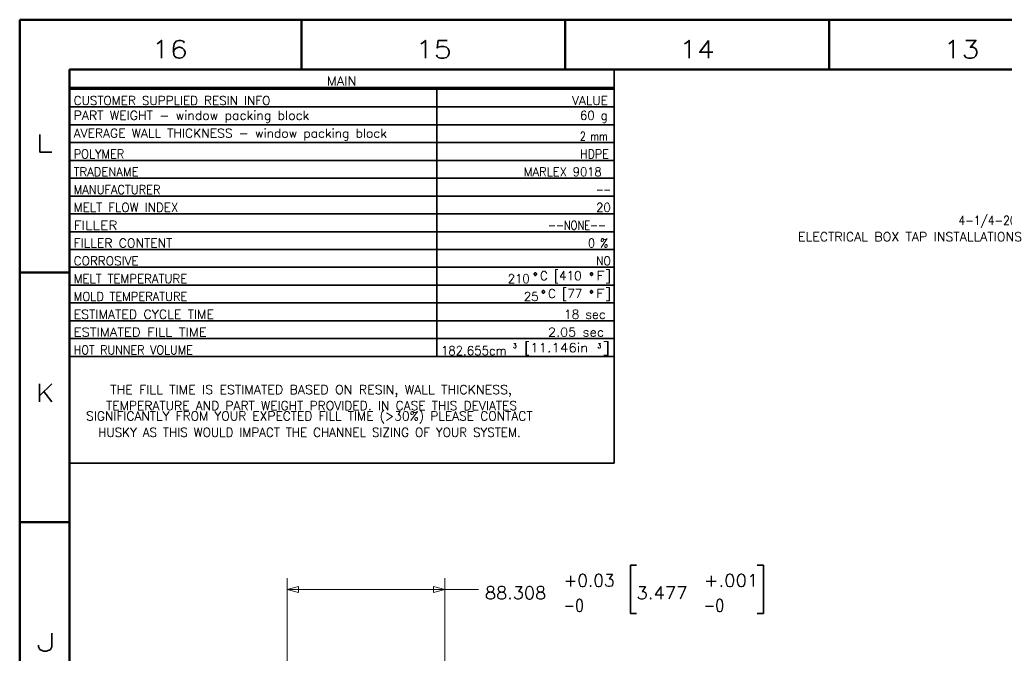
# Model space of a CAD drawing. Header units: millimetres. Extents: x 0 to 1189, y 0 to 841.
# Tile 6 of 28: x 0 to 276, y 663 to 841. Entities that reach past the tile are written whole.
import ezdxf

# ---------------------------------------------------------------- set-up
doc = ezdxf.new("R2010")
doc.units = ezdxf.units.MM
doc.layers.add('1', color=7, linetype='Continuous')
doc.styles.add('pwfont', font='simplex.shx')

msp = doc.modelspace()

# ---------------------------------------------------------------- linework, layer by layer
at = {"layer": '1', "color": 7, "linetype": 'Continuous', "lineweight": 50}
for p, q in [((0, 0), (0, 841.000061)), ((0, 841.000061), (1189, 841.000061)), ((79, 827.0000610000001), (79, 841.000061)), ((153.000015, 827.0000610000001), (153.000015, 841.000061)), ((227, 827.0000610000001), (227, 841.000061)), ((14, 14), (14, 827.0000610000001)), ((14, 827.0000610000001), (1175.000122, 827.0000610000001)), ((0, 770.0000610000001), (14, 770.0000610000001)), ((0, 700.0000610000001), (14, 700.0000610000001))]:
    msp.add_line(p, q, dxfattribs=at)
at = {"layer": '1', "color": 3, "linetype": 'Continuous', "lineweight": 35}
for p, q in [((14, 827.0000610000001), (116.999794, 827.0000610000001)), ((14, 827.0000610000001), (14, 822)), ((116.999794, 827.0000610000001), (166.74971, 827.0000610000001)), ((166.74971, 827.0000610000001), (166.74971, 822)), ((14, 822), (116.999794, 822)), ((14, 822), (14, 821.5)), ((14, 821.5), (116.999794, 821.5)), ((14, 821.5), (14, 816.5000610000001)), ((116.999794, 822), (166.74971, 822)), ((116.999794, 821.5), (116.999794, 816.5000610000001)), ((116.999794, 821.5), (166.74971, 821.5)), ((166.74971, 822), (166.74971, 821.5)), ((166.74971, 821.5), (166.74971, 816.5000610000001)), ((14, 816.5000610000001), (116.999794, 816.5000610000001)), ((14, 816.5000610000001), (14, 811.5)), ((116.999794, 816.5000610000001), (116.999794, 811.5)), ((116.999794, 816.5000610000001), (166.74971, 816.5000610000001)), ((166.74971, 816.5000610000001), (166.74971, 811.5)), ((14, 811.5), (116.999794, 811.5)), ((14, 811.5), (14, 806.5000610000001)), ((116.999794, 811.5), (116.999794, 806.5000610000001)), ((116.999794, 811.5), (166.74971, 811.5)), ((166.74971, 811.5), (166.74971, 806.5000610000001)), ((14, 806.5000610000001), (116.999794, 806.5000610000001)), ((14, 806.5000610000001), (14, 801.5)), ((116.999794, 806.5000610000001), (116.999794, 801.5)), ((116.999794, 806.5000610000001), (166.74971, 806.5000610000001)), ((166.74971, 806.5000610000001), (166.74971, 801.5)), ((14, 801.5), (116.999794, 801.5)), ((14, 801.5), (14, 796.5000610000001)), ((116.999794, 801.5), (116.999794, 796.5000610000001)), ((116.999794, 801.5), (166.74971, 801.5)), ((166.74971, 801.5), (166.74971, 796.5000610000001)), ((14, 796.5000610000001), (116.999794, 796.5000610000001)), ((14, 796.5000610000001), (14, 791.5)), ((116.999794, 796.5000610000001), (116.999794, 791.5)), ((116.999794, 796.5000610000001), (166.74971, 796.5000610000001)), ((166.74971, 796.5000610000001), (166.74971, 791.5)), ((14, 791.5), (116.999794, 791.5)), ((14, 791.5), (14, 786.5)), ((116.999794, 791.5), (116.999794, 786.5)), ((116.999794, 791.5), (166.74971, 791.5)), ((166.74971, 791.5), (166.74971, 786.5)), ((14, 786.5), (116.999794, 786.5)), ((14, 786.5), (14, 781.5000610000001)), ((116.999794, 786.5), (116.999794, 781.5000610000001)), ((116.999794, 786.5), (166.74971, 786.5)), ((166.74971, 786.5), (166.74971, 781.5000610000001)), ((14, 781.5000610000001), (116.999794, 781.5000610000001)), ((14, 781.5000610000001), (14, 776.5)), ((116.999794, 781.5000610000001), (116.999794, 776.5)), ((116.999794, 781.5000610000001), (166.74971, 781.5000610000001)), ((166.74971, 781.5000610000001), (166.74971, 776.5)), ((14, 776.5), (116.999794, 776.5)), ((14, 776.5), (14, 771.5000610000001)), ((116.999794, 776.5), (116.999794, 771.5000610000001)), ((116.999794, 776.5), (166.74971, 776.5)), ((166.74971, 776.5), (166.74971, 771.5000610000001)), ((14, 771.5000610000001), (116.999794, 771.5000610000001)), ((14, 771.5000610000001), (14, 766.5)), ((116.999794, 771.5000610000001), (116.999794, 766.5)), ((116.999794, 771.5000610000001), (166.74971, 771.5000610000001)), ((166.74971, 771.5000610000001), (166.74971, 766.5)), ((14, 766.5), (116.999794, 766.5)), ((14, 766.5), (14, 761.5000610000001)), ((116.999794, 766.5), (116.999794, 761.5000610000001)), ((116.999794, 766.5), (166.74971, 766.5)), ((166.74971, 766.5), (166.74971, 761.5000610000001)), ((14, 761.5000610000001), (116.999794, 761.5000610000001)), ((14, 761.5000610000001), (14, 756.5)), ((116.999794, 761.5000610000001), (116.999794, 756.5)), ((116.999794, 761.5000610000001), (166.74971, 761.5000610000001)), ((166.74971, 761.5000610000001), (166.74971, 756.5)), ((14, 756.5), (116.999794, 756.5)), ((14, 756.5), (14, 751.5000610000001)), ((116.999794, 756.5), (116.999794, 751.5000610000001)), ((116.999794, 756.5), (166.74971, 756.5)), ((166.74971, 756.5), (166.74971, 751.5000610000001)), ((14, 751.5000610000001), (116.999794, 751.5000610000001)), ((14, 751.5000610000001), (14, 746.5)), ((116.999794, 751.5000610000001), (116.999794, 746.5)), ((116.999794, 751.5000610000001), (166.74971, 751.5000610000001)), ((166.74971, 751.5000610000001), (166.74971, 746.5)), ((14, 746.5), (116.999794, 746.5)), ((14, 746.5), (14, 716.5000610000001)), ((116.999794, 746.5), (166.74971, 746.5)), ((166.74971, 746.5), (166.74971, 716.5000610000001)), ((14, 716.5000610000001), (116.999794, 716.5000610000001)), ((116.999794, 716.5000610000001), (166.74971, 716.5000610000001))]:
    msp.add_line(p, q, dxfattribs=at)
at = {"layer": '1', "color": 2, "linetype": 'Continuous', "lineweight": 35}
for p, q in [((171.253632, 687.87677), (171.253632, 674.31427)), ((173.003632, 687.87677), (171.253632, 687.87677)), ((208.616135, 687.87677), (206.866135, 687.87677)), ((208.616135, 674.31427), (208.616135, 687.87677)), ((171.253632, 674.31427), (173.003632, 674.31427)), ((206.866135, 674.31427), (208.616135, 674.31427))]:
    msp.add_line(p, q, dxfattribs=at)
at = {"layer": '1', "color": 4, "linetype": 'Continuous', "lineweight": 13}
for p, q in [((75.03714000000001, 212.05249), (75.03714000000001, 684.270569)), ((119.191139, 221.433044), (119.191139, 684.270569))]:
    msp.add_line(p, q, dxfattribs=at)
at = {"layer": '1', "color": 7, "linetype": 'Continuous', "lineweight": 13}
for p, q in [((78.212135, 681.946289), (75.03714000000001, 681.0955809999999)), ((75.03714000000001, 681.0955809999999), (78.212135, 680.244812)), ((75.03714000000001, 681.0955809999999), (128.716141, 681.0955809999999)), ((78.212135, 680.244812), (78.212135, 681.946289)), ((116.016136, 681.946289), (116.016136, 680.244812)), ((119.191139, 681.0955809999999), (116.016136, 681.946289)), ((116.016136, 680.244812), (119.191139, 681.0955809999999))]:
    msp.add_line(p, q, dxfattribs=at)
at = {"layer": '1', "color": 3, "linetype": 'Continuous', "lineweight": 35}
for points, knots in [([(144.4945336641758, 769.2343943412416), (144.7028620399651, 769.2343943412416), (144.9112007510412, 769.4948435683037), (144.9112007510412, 769.7291651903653), (144.7028620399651, 769.9896144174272), (144.4945336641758, 769.9896144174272), (144.3070308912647, 769.7291651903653), (144.3070308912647, 769.4948435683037), (144.4945336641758, 769.2343943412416)], [0, 0, 0.0949452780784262, 0.2469486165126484, 0.3537402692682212, 0.5057436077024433, 0.6006888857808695, 0.7469486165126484, 0.8537402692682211, 1, 1]), ([(160.244497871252, 769.2343943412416), (160.452836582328, 769.2343943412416), (160.6611649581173, 769.4948435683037), (160.6611649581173, 769.7291651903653), (160.452836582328, 769.9896144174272), (160.244497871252, 769.9896144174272), (160.0570054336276, 769.7291651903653), (160.0570054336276, 769.4948435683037), (160.244497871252, 769.2343943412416)], [0, 0, 0.0949501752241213, 0.2469508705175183, 0.3537427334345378, 0.5057434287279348, 0.6006936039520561, 0.7469508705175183, 0.8537427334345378, 1, 1]), ([(146.73671212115, 764.2344306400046), (146.9450508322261, 764.2344306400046), (147.1533792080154, 764.4947971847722), (147.1533792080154, 764.7292014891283), (146.9450508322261, 764.9895680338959), (146.73671212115, 764.9895680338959), (146.5492196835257, 764.7292014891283), (146.5492196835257, 764.4947971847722), (146.73671212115, 764.2344306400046)], [0, 0, 0.09495441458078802, 0.2469324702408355, 0.3537667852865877, 0.5057448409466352, 0.6006992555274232, 0.7469324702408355, 0.8537667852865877, 1, 1]), ([(160.2366947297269, 764.2344306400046), (160.4450231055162, 764.2344306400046), (160.6533514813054, 764.4947971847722), (160.6533514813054, 764.7292014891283), (160.4450231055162, 764.9895680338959), (160.2366947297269, 764.9895680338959), (160.0491919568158, 764.7292014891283), (160.0491919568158, 764.4947971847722), (160.2366947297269, 764.2344306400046)], [0, 0, 0.0949500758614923, 0.2469287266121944, 0.3537634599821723, 0.5057421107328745, 0.6006921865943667, 0.7469287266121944, 0.8537634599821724, 1, 1])]:
    msp.add_open_spline(points, degree=1, knots=knots, dxfattribs=at)

# ---------------------------------------------------------------- texts
at = {"layer": '1', "color": 3, "linetype": 'Continuous', "lineweight": 13, "attachment_point": 7, "line_spacing_factor": 0.9036139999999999, "style": 'pwfont'}
for s, insert, char_height in [('\\W1.1883;16', (36.998791, 830.178654), 5), ('\\W1.1883;15', (110.998795, 830.178654), 5), ('\\W1.1571;14', (184.99881, 830.178654), 5), ('\\W1.1883;13', (258.998795, 830.178654), 5), ('\\W1.0809;MAIN', (86.132362, 822.55521), 2.499995), ('\\W0.9868;CUSTOMER SUPPLIED RESIN INFO', (15.132498, 817.055271), 2.499995), ('\\W1.0264;PART WEIGHT - window packing block', (15.132498, 812.05521), 2.499995), ('\\W1.0022;VALUE', (154.905663, 817.055271), 2.499995), ('\\W0.9671;60 g', (157.13221, 812.05521), 2.499995), ('\\W1.0122;AVERAGE WALL THICKNESS - window packing block', (15.132498, 807.055271), 2.499995), ('\\W0.7577;2 mm', (157.13221, 807.055271), 2.499995), ('\\W1.3125;L', (4.5144, 803.778507), 5), ('\\W0.9348;POLYMER', (15.132498, 802.05521), 2.499995), ('\\W0.9074;HDPE', (157.13221, 802.05521), 2.499995), ('\\W0.9545;TRADENAME', (15.132498, 797.05521), 2.499995), ('\\W0.9481;MARLEX 9018', (141.390068, 797.05521), 2.499995), ('\\W0.9391;MANUFACTURER', (15.132498, 792.055271), 2.499995), ('\\W0.7383;--', (161.66346, 792.055271), 2.499995), ('\\W0.9832;MELT FLOW INDEX', (15.132498, 787.05521), 2.499995), ('\\W0.9578;20', (161.66346, 787.05521), 2.499995), ('\\W1.1467;FILLER', (15.132498, 782.055271), 2.499995), ('\\W0.8052;--NONE--', (148.147865, 782.055271), 2.499995), ('\\W1.0405;ELECTRICAL BOX TAP INSTALLATIONS', (218.2873, 778.822055), 2.499995), ('\\W0.8733;4-1/4-20 UNC', (263.287224, 782.572055), 2.499995), ('\\W1.0174;FILLER CONTENT', (15.132498, 777.05521), 2.499995), ('\\W0.8785;0 %', (159.397835, 777.05521), 2.499995), ('\\W0.9882;CORROSIVE', (15.132498, 772.055271), 2.499995), ('\\W0.8643;NO', (161.66346, 772.055271), 2.499995), ('\\W0.9654;MELT TEMPERATURE', (15.132498, 767.05521), 2.499995), ('\\W0.9556;210', (136.897881, 767.05521), 2.499995), ('\\W0.9844;C [410', (145.897865, 767.05521), 2.499995), ('\\W1.2656;F]', (161.647835, 767.05521), 2.499995), ('\\W1.0322;ESTIMATED CYCLE TIME', (15.132498, 757.05521), 2.499995), ('\\W0.9412;MOLD TEMPERATURE', (15.132498, 762.055271), 2.499995), ('\\W0.9578;25', (141.390068, 762.055271), 2.499995), ('\\W0.9914;C [77', (148.140053, 762.055271), 2.499995), ('\\W1.2656;F]', (161.640022, 762.055271), 2.499995), ('\\W1.0021;18 sec', (152.640038, 757.05521), 2.499995), ('\\W1.0884;ESTIMATED FILL TIME', (15.132498, 752.05521), 2.499995), ('\\W1.0565;2.05 sec', (148.147865, 752.05521), 2.499995), ('\\W0.9139;HOT RUNNER VOLUME', (15.132498, 747.055271), 2.499995), ('\\W0.9655;182.655cm', (118.147919, 746.8598969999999), 2.499995), ('\\W0.9844;3', (138.331631, 748.847978), 1.249997), ('\\W1.1113; [11.146in', (139.585381, 746.8598969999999), 2.499995), ('\\W0.9844;3', (162.019085, 748.847978), 1.249997), ('\\W1.6734;]', (163.272835, 746.8598969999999), 2.499995), ('\\W1.0360;THE FILL TIME IS ESTIMATED BASED ON RESIN, WALL THICKNESS,', (25.390289, 735.18021), 2.499995), ('\\W1.1667;K', (4.5144, 733.7785690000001), 5), ('\\W1.0100;TEMPERATURE AND PART WEIGHT PROVIDED. IN CASE THIS DEVIATES', (24.257481, 731.43021), 2.499995), ('\\W1.0054;SIGNIFICANTLY FROM YOUR EXPECTED FILL TIME (>30%) PLEASE CONTACT', (18.632492, 727.680271), 2.499995), ('\\W0.9802;HUSKY AS THIS WOULD IMPACT THE CHANNEL SIZING OF YOUR SYSTEM.', (22.011393, 723.930271), 2.499995), ('\\W1.7500;J', (4.5144, 663.7785690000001), 5)]:
    msp.add_mtext(s, dxfattribs=dict(at, insert=insert, char_height=char_height))
at = {"layer": '1', "color": 1, "linetype": 'Continuous', "lineweight": 13, "char_height": 3.5, "attachment_point": 7, "line_spacing_factor": 0.9036139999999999, "style": 'pwfont'}
for s, insert in [('\\W0.9914;+0.03', (152.539138, 681.872873)), ('\\W1.0598;+.001', (191.870391, 681.872873)), ('\\W0.8241;-0', (152.539138, 674.872873)), ('\\W0.8241;-0', (191.870391, 674.872873))]:
    msp.add_mtext(s, dxfattribs=dict(at, insert=insert))
at = {"layer": '1', "color": 2, "linetype": 'Continuous', "lineweight": 13, "char_height": 3.5, "attachment_point": 7, "line_spacing_factor": 0.9036139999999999, "style": 'pwfont'}
for s, insert in [('\\W1.0396;88.308', (130.489135, 678.372873)), ('\\W1.0598;3.477', (172.970397, 678.372873))]:
    msp.add_mtext(s, dxfattribs=dict(at, insert=insert))

doc.saveas('drawing.dxf')
